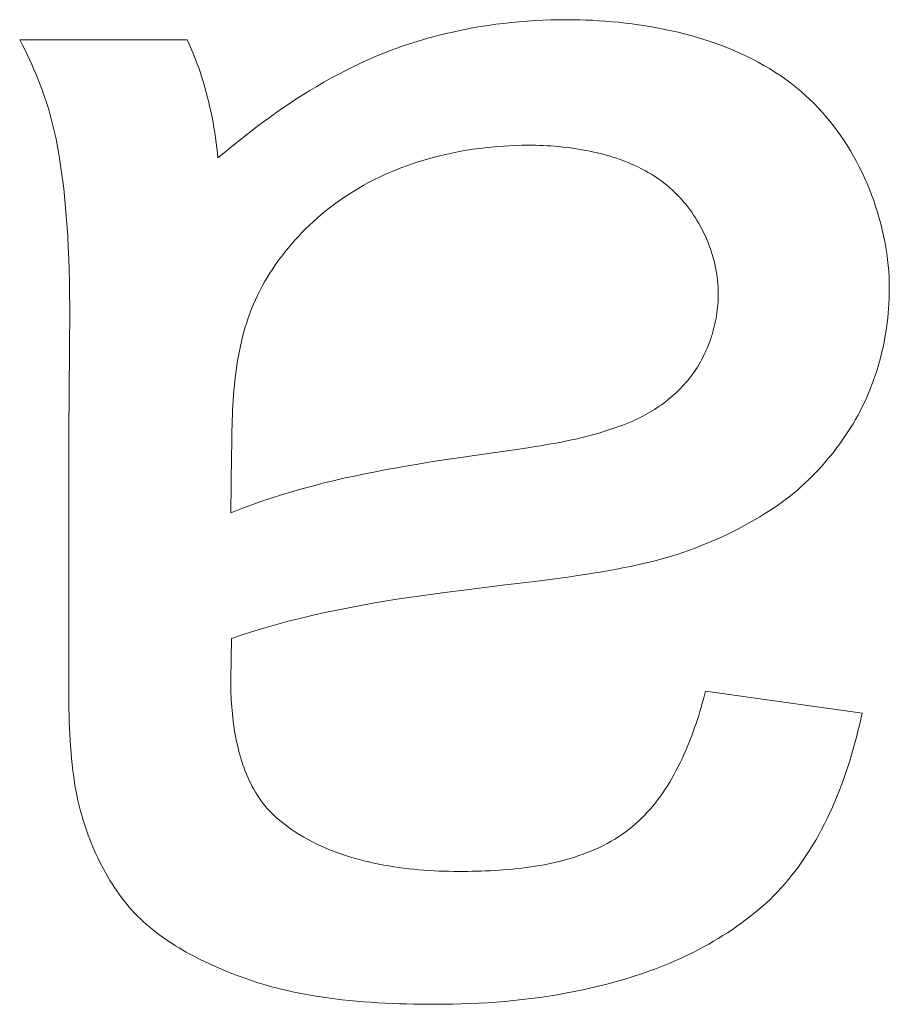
# Model space of a CAD drawing. Header units: millimetres. Extents: x 3925 to 5043, y -86 to 778.
# Tile 117 of 256: x 4348.566 to 4348.903, y -9.368 to -8.986. Entities that reach past the tile are written whole.
import ezdxf

# ---------------------------------------------------------------- set-up
doc = ezdxf.new("R2010")
doc.units = ezdxf.units.MM
doc.header["$LTSCALE"] = 46.255
doc.layers.add('H30K-IO-LABEDXF_CONTINUOUS_LINE', color=7, linetype='CONTINUOUS')

msp = doc.modelspace()

# ---------------------------------------------------------------- linework, layer by layer
at = {"layer": 'H30K-IO-LABEDXF_CONTINUOUS_LINE', "color": 7, "linetype": 'Continuous', "lineweight": 0}
for p, q in [((4348.56552, -8.99402), (4348.63042, -8.99402)), ((4348.5849, -9.11094), (4348.58494, -9.1018)), ((4348.58465, -9.13379), (4348.5849, -9.11094)), ((4348.58458, -9.14291), (4348.58465, -9.13379)), ((4348.58455, -9.2441), (4348.58458, -9.14291)), ((4348.74897, -9.15417), (4348.75922, -9.15271)), ((4348.75922, -9.15271), (4348.76333, -9.1521)), ((4348.64772, -9.15489), (4348.64737, -9.17747)), ((4348.72828, -9.15719), (4348.73656, -9.15594)), ((4348.73656, -9.15594), (4348.74897, -9.15417)), ((4348.77899, -9.20219), (4348.77314, -9.203)), ((4348.76728, -9.20376), (4348.7585, -9.20487)), ((4348.77314, -9.203), (4348.76728, -9.20376)), ((4348.73979, -9.2071), (4348.73043, -9.2083)), ((4348.64772, -9.22614), (4348.64737, -9.24224)), ((4348.58458, -9.24888), (4348.58455, -9.2441)), ((4348.83152, -9.24659), (4348.8922, -9.25507))]:
    msp.add_line(p, q, dxfattribs=at)
for points in [[(4348.70897, -8.99837), (4348.71181, -8.99731), (4348.71467, -8.99631), (4348.71755, -8.99535), (4348.72045, -8.99445), (4348.72337, -8.99359), (4348.72631, -8.99279), (4348.72926, -8.99203), (4348.73222, -8.99132), (4348.7352, -8.99066), (4348.73819, -8.99005), (4348.74118, -8.98948), (4348.74419, -8.98896), (4348.74721, -8.98849), (4348.75023, -8.98806), (4348.75326, -8.98768), (4348.75629, -8.98735), (4348.75933, -8.98706), (4348.76237, -8.98681), (4348.76541, -8.98662), (4348.76845, -8.98646), (4348.77148, -8.98635), (4348.77452, -8.98629), (4348.77755, -8.98627)], [(4348.77755, -8.98627), (4348.78005, -8.98628), (4348.78257, -8.98633), (4348.78509, -8.9864), (4348.78763, -8.98651), (4348.79018, -8.98665), (4348.79273, -8.98683), (4348.79529, -8.98704), (4348.79786, -8.98728), (4348.80042, -8.98756), (4348.80299, -8.98787), (4348.80555, -8.98822), (4348.80812, -8.98861), (4348.81068, -8.98904), (4348.81323, -8.9895), (4348.81577, -8.99001), (4348.81831, -8.99055), (4348.82083, -8.99114), (4348.82334, -8.99176), (4348.82584, -8.99243), (4348.82832, -8.99314), (4348.83079, -8.9939), (4348.83324, -8.9947), (4348.83566, -8.99554), (4348.83806, -8.99643), (4348.84044, -8.99736), (4348.8428, -8.99834), (4348.84512, -8.99937), (4348.84742, -9.00045), (4348.84969, -9.00157), (4348.85192, -9.00274), (4348.85412, -9.00397), (4348.85629, -9.00524), (4348.85842, -9.00657), (4348.86051, -9.00795), (4348.86256, -9.00938), (4348.86456, -9.01086), (4348.86653, -9.0124), (4348.86845, -9.01399), (4348.87032, -9.01564)], [(4348.5807, -9.03824), (4348.58034, -9.03614), (4348.57995, -9.03405), (4348.57953, -9.03196), (4348.57907, -9.02988), (4348.57857, -9.02781), (4348.57805, -9.02574), (4348.57749, -9.02368), (4348.5769, -9.02162), (4348.57627, -9.01958), (4348.57562, -9.01754), (4348.57493, -9.01551), (4348.57422, -9.0135), (4348.57347, -9.01149), (4348.5727, -9.0095), (4348.5719, -9.00751), (4348.57107, -9.00554), (4348.57021, -9.00359), (4348.56932, -9.00164), (4348.56841, -8.99971), (4348.56747, -8.9978), (4348.56651, -8.9959), (4348.56552, -8.99402)], [(4348.63042, -8.99402), (4348.63126, -8.9958), (4348.63206, -8.99761), (4348.63283, -8.99943), (4348.63357, -9.00127), (4348.63428, -9.00312), (4348.63495, -9.00498), (4348.6356, -9.00686), (4348.63622, -9.00874), (4348.6368, -9.01064), (4348.63736, -9.01255), (4348.63789, -9.01446), (4348.63839, -9.01639), (4348.63886, -9.01832), (4348.63931, -9.02026), (4348.63973, -9.02221), (4348.64013, -9.02416), (4348.6405, -9.02611), (4348.64084, -9.02807), (4348.64116, -9.03004), (4348.64146, -9.032), (4348.64173, -9.03397), (4348.64199, -9.03593), (4348.64221, -9.0379), (4348.64242, -9.03987)], [(4348.64242, -9.03987), (4348.64482, -9.03784), (4348.64724, -9.03583), (4348.64969, -9.03385), (4348.65215, -9.03188), (4348.65464, -9.02994), (4348.65715, -9.02802), (4348.65968, -9.02613), (4348.66224, -9.02426), (4348.66481, -9.02243), (4348.66741, -9.02062), (4348.67003, -9.01885), (4348.67267, -9.01711), (4348.67534, -9.01541), (4348.67802, -9.01375), (4348.68073, -9.01212), (4348.68346, -9.01054), (4348.68621, -9.00899), (4348.68898, -9.0075), (4348.69177, -9.00604), (4348.69458, -9.00464), (4348.69742, -9.00328), (4348.70027, -9.00197), (4348.70315, -9.00072), (4348.70605, -8.99951), (4348.70897, -8.99837)], [(4348.87032, -9.01564), (4348.87199, -9.01719), (4348.87362, -9.01879), (4348.87521, -9.02043), (4348.87676, -9.02213), (4348.87827, -9.02386), (4348.87975, -9.02565), (4348.88118, -9.02747), (4348.88257, -9.02933), (4348.88392, -9.03123), (4348.88523, -9.03317), (4348.8865, -9.03515), (4348.88772, -9.03715), (4348.8889, -9.03919), (4348.89004, -9.04126), (4348.89113, -9.04335), (4348.89218, -9.04547), (4348.89318, -9.04762), (4348.89413, -9.04978), (4348.89504, -9.05197), (4348.8959, -9.05418), (4348.89671, -9.0564), (4348.89747, -9.05864), (4348.89819, -9.0609), (4348.89885, -9.06316), (4348.89947, -9.06544), (4348.90003, -9.06772), (4348.90054, -9.07002), (4348.90101, -9.07231), (4348.90142, -9.07461), (4348.90177, -9.07692), (4348.90208, -9.07922), (4348.90232, -9.08152), (4348.90252, -9.08381), (4348.90266, -9.08611), (4348.90274, -9.08839), (4348.90277, -9.09067)], [(4348.58494, -9.1018), (4348.58493, -9.09723), (4348.58489, -9.09267), (4348.58482, -9.0881), (4348.58471, -9.08354), (4348.58456, -9.07898), (4348.58437, -9.07443), (4348.58413, -9.06988), (4348.58384, -9.06534), (4348.58348, -9.06081), (4348.58307, -9.05628), (4348.58259, -9.05176), (4348.58203, -9.04724), (4348.58141, -9.04274), (4348.5807, -9.03824)], [(4348.7626, -9.03494), (4348.76025, -9.03496), (4348.75789, -9.03502), (4348.75553, -9.03511), (4348.75316, -9.03525), (4348.7508, -9.03542), (4348.74843, -9.03563), (4348.74607, -9.03588), (4348.7437, -9.03617), (4348.74134, -9.0365), (4348.73898, -9.03687), (4348.73663, -9.03728), (4348.73429, -9.03772), (4348.73195, -9.03821), (4348.72963, -9.03874), (4348.72731, -9.03932), (4348.72501, -9.03993), (4348.72272, -9.04058), (4348.72044, -9.04128), (4348.71818, -9.04201), (4348.71594, -9.04279), (4348.71371, -9.04361), (4348.7115, -9.04448), (4348.70932, -9.04538), (4348.70716, -9.04633), (4348.70502, -9.04733), (4348.7029, -9.04836), (4348.70081, -9.04944), (4348.69875, -9.05057)], [(4348.81765, -9.05139), (4348.81652, -9.05044), (4348.81537, -9.04953), (4348.81419, -9.04865), (4348.81298, -9.0478), (4348.81176, -9.04698), (4348.81051, -9.0462), (4348.80924, -9.04544), (4348.80794, -9.04472), (4348.80663, -9.04403), (4348.8053, -9.04336), (4348.80395, -9.04273), (4348.80258, -9.04213), (4348.8012, -9.04155), (4348.7998, -9.041), (4348.79839, -9.04048), (4348.79696, -9.03999), (4348.79552, -9.03952), (4348.79407, -9.03908), (4348.79261, -9.03866), (4348.79114, -9.03827), (4348.78966, -9.0379), (4348.78817, -9.03756), (4348.78668, -9.03724), (4348.78518, -9.03694), (4348.78367, -9.03667), (4348.78216, -9.03642), (4348.78065, -9.03619), (4348.77914, -9.03598), (4348.77762, -9.03579), (4348.77611, -9.03562), (4348.77459, -9.03547), (4348.77308, -9.03535), (4348.77156, -9.03523), (4348.77006, -9.03514), (4348.76855, -9.03507), (4348.76705, -9.03501), (4348.76556, -9.03497), (4348.76407, -9.03495), (4348.7626, -9.03494)], [(4348.69875, -9.05057), (4348.69703, -9.05154), (4348.69533, -9.05256), (4348.69365, -9.05361), (4348.69198, -9.0547), (4348.69033, -9.05582), (4348.68869, -9.05697), (4348.68708, -9.05816), (4348.68549, -9.05939), (4348.68392, -9.06064), (4348.68237, -9.06192), (4348.68084, -9.06324), (4348.67934, -9.06459), (4348.67787, -9.06596), (4348.67642, -9.06737), (4348.675, -9.0688), (4348.67361, -9.07026), (4348.67224, -9.07174), (4348.67091, -9.07325), (4348.66961, -9.07479), (4348.66835, -9.07635), (4348.66712, -9.07793), (4348.66592, -9.07954), (4348.66476, -9.08117), (4348.66363, -9.08282), (4348.66255, -9.08449), (4348.6615, -9.08619), (4348.66049, -9.0879), (4348.65953, -9.08963), (4348.6586, -9.09137), (4348.65772, -9.09314)], [(4348.83645, -9.09244), (4348.83643, -9.09118), (4348.83638, -9.08992), (4348.83629, -9.08866), (4348.83618, -9.08739), (4348.83602, -9.08613), (4348.83584, -9.08486), (4348.83563, -9.08359), (4348.83538, -9.08233), (4348.8351, -9.08107), (4348.8348, -9.07981), (4348.83446, -9.07855), (4348.83409, -9.07731), (4348.8337, -9.07606), (4348.83327, -9.07483), (4348.83282, -9.0736), (4348.83234, -9.07238), (4348.83184, -9.07117), (4348.8313, -9.06998), (4348.83074, -9.06879), (4348.83016, -9.06762), (4348.82955, -9.06646), (4348.82891, -9.06532), (4348.82825, -9.06419), (4348.82756, -9.06308), (4348.82686, -9.06199), (4348.82613, -9.06091), (4348.82537, -9.05986), (4348.8246, -9.05882), (4348.8238, -9.05781), (4348.82298, -9.05682), (4348.82214, -9.05585), (4348.82128, -9.05491), (4348.8204, -9.05399), (4348.8195, -9.05309), (4348.81858, -9.05223), (4348.81765, -9.05139)], [(4348.90277, -9.09067), (4348.90275, -9.09254), (4348.9027, -9.09442), (4348.90262, -9.0963), (4348.9025, -9.09818), (4348.90235, -9.10006), (4348.90216, -9.10195), (4348.90194, -9.10383), (4348.90168, -9.10571), (4348.9014, -9.10759), (4348.90108, -9.10946), (4348.90072, -9.11132), (4348.90033, -9.11319), (4348.89991, -9.11504), (4348.89946, -9.11689), (4348.89897, -9.11872), (4348.89845, -9.12055), (4348.89789, -9.12237), (4348.89731, -9.12417), (4348.89669, -9.12596), (4348.89603, -9.12774), (4348.89535, -9.1295), (4348.89463, -9.13125), (4348.89388, -9.13298), (4348.89309, -9.13469), (4348.89228, -9.13639), (4348.89143, -9.13806), (4348.89055, -9.13972)], [(4348.65772, -9.09314), (4348.65692, -9.09486), (4348.65617, -9.09659), (4348.65545, -9.09835), (4348.65478, -9.10011), (4348.65415, -9.1019), (4348.65355, -9.10369), (4348.653, -9.1055), (4348.65247, -9.10733), (4348.65199, -9.10916), (4348.65154, -9.11101), (4348.65112, -9.11287), (4348.65073, -9.11474), (4348.65037, -9.11661), (4348.65004, -9.1185), (4348.64974, -9.12039), (4348.64946, -9.12229), (4348.64921, -9.1242), (4348.64899, -9.12611), (4348.64879, -9.12802), (4348.64861, -9.12994), (4348.64845, -9.13187), (4348.64831, -9.13379), (4348.64819, -9.13572), (4348.64808, -9.13764), (4348.64799, -9.13957), (4348.64792, -9.1415), (4348.64786, -9.14342), (4348.64781, -9.14534), (4348.64778, -9.14726), (4348.64775, -9.14918), (4348.64773, -9.15109), (4348.64772, -9.15489)], [(4348.82775, -9.12184), (4348.82832, -9.12095), (4348.82887, -9.12004), (4348.8294, -9.11912), (4348.82992, -9.11819), (4348.83042, -9.11724), (4348.83089, -9.11629), (4348.83135, -9.11532), (4348.8318, -9.11434), (4348.83222, -9.11335), (4348.83262, -9.11235), (4348.83301, -9.11135), (4348.83337, -9.11033), (4348.83371, -9.10931), (4348.83404, -9.10828), (4348.83434, -9.10725), (4348.83463, -9.10621), (4348.8349, -9.10516), (4348.83514, -9.10411), (4348.83536, -9.10306), (4348.83557, -9.102), (4348.83575, -9.10094), (4348.83591, -9.09988), (4348.83605, -9.09881), (4348.83617, -9.09775), (4348.83627, -9.09669), (4348.83635, -9.09562), (4348.8364, -9.09456), (4348.83644, -9.0935), (4348.83645, -9.09244)], [(4348.8033, -9.14184), (4348.80426, -9.14141), (4348.80522, -9.14096), (4348.80617, -9.1405), (4348.80712, -9.14001), (4348.80806, -9.13951), (4348.80899, -9.13899), (4348.80991, -9.13845), (4348.81083, -9.1379), (4348.81174, -9.13733), (4348.81264, -9.13674), (4348.81352, -9.13614), (4348.8144, -9.13552), (4348.81527, -9.13488), (4348.81612, -9.13423), (4348.81696, -9.13356), (4348.81779, -9.13288), (4348.81861, -9.13218), (4348.81941, -9.13147), (4348.8202, -9.13074), (4348.82097, -9.13), (4348.82173, -9.12924), (4348.82247, -9.12847), (4348.82319, -9.12769), (4348.8239, -9.12689), (4348.82459, -9.12608), (4348.82526, -9.12526), (4348.82591, -9.12442), (4348.82654, -9.12357), (4348.82716, -9.12271), (4348.82775, -9.12184)], [(4348.89055, -9.13972), (4348.88964, -9.14132), (4348.8887, -9.14291), (4348.88773, -9.14449), (4348.88674, -9.14605), (4348.88571, -9.1476), (4348.88466, -9.14913), (4348.88358, -9.15064), (4348.88247, -9.15214), (4348.88134, -9.15362), (4348.88018, -9.15508), (4348.87899, -9.15652), (4348.87778, -9.15794), (4348.87655, -9.15934), (4348.87529, -9.16072), (4348.874, -9.16207), (4348.8727, -9.1634), (4348.87137, -9.16471), (4348.87001, -9.16599), (4348.86864, -9.16724), (4348.86725, -9.16847), (4348.86583, -9.16966), (4348.86439, -9.17083), (4348.86293, -9.17198), (4348.86146, -9.17309), (4348.85996, -9.17417), (4348.85845, -9.17522)], [(4348.76333, -9.1521), (4348.76539, -9.15178), (4348.76744, -9.15145), (4348.76949, -9.15111), (4348.77154, -9.15075), (4348.77358, -9.15038), (4348.77562, -9.14999), (4348.77765, -9.14958), (4348.77968, -9.14915), (4348.7817, -9.1487), (4348.78371, -9.14823), (4348.78572, -9.14773), (4348.78772, -9.1472), (4348.78971, -9.14665), (4348.79168, -9.14606), (4348.79365, -9.14545), (4348.79561, -9.1448), (4348.79755, -9.14412), (4348.79948, -9.1434), (4348.80139, -9.14264), (4348.8033, -9.14184)], [(4348.64737, -9.17747), (4348.65125, -9.17593), (4348.65515, -9.17447), (4348.65907, -9.17308), (4348.66302, -9.17175), (4348.667, -9.17048), (4348.67099, -9.16928), (4348.675, -9.16813), (4348.67903, -9.16704), (4348.68307, -9.166), (4348.68713, -9.16501), (4348.6912, -9.16406), (4348.69529, -9.16316), (4348.69939, -9.1623), (4348.7035, -9.16148), (4348.70761, -9.16069), (4348.71174, -9.15993), (4348.71587, -9.15921), (4348.72, -9.15851), (4348.72414, -9.15784), (4348.72828, -9.15719)], [(4348.85845, -9.17522), (4348.85649, -9.17651), (4348.85452, -9.17776), (4348.85252, -9.17899), (4348.8505, -9.18019), (4348.84846, -9.18135), (4348.84641, -9.18249), (4348.84433, -9.18359), (4348.84223, -9.18466), (4348.84012, -9.18569), (4348.83799, -9.1867), (4348.83585, -9.18767), (4348.83369, -9.18861), (4348.83152, -9.18951), (4348.82933, -9.19039), (4348.82713, -9.19123), (4348.82493, -9.19203), (4348.82271, -9.19281), (4348.82048, -9.19355), (4348.81824, -9.19425), (4348.816, -9.19493), (4348.81375, -9.19557)], [(4348.81375, -9.19557), (4348.81089, -9.19629), (4348.80802, -9.19697), (4348.80514, -9.19762), (4348.80226, -9.19823), (4348.79937, -9.19882), (4348.79647, -9.19937), (4348.79357, -9.1999), (4348.79066, -9.2004), (4348.78775, -9.20088), (4348.78483, -9.20133), (4348.78191, -9.20177), (4348.77899, -9.20219)], [(4348.7585, -9.20487), (4348.75383, -9.20541), (4348.73979, -9.2071)], [(4348.73043, -9.2083), (4348.72575, -9.20893), (4348.72107, -9.20958), (4348.7164, -9.21026), (4348.71173, -9.21097), (4348.70707, -9.21172), (4348.70242, -9.21251), (4348.69778, -9.21334), (4348.69315, -9.21421), (4348.68853, -9.21513), (4348.68392, -9.2161), (4348.67933, -9.21713), (4348.67476, -9.21822), (4348.6702, -9.21936), (4348.66566, -9.22058), (4348.66114, -9.22186), (4348.65665, -9.22321), (4348.65217, -9.22464), (4348.64772, -9.22614)], [(4348.64737, -9.24224), (4348.64738, -9.24352), (4348.64739, -9.24481), (4348.64742, -9.24611), (4348.64747, -9.24742), (4348.64752, -9.24873), (4348.64759, -9.25005), (4348.64767, -9.25138), (4348.64777, -9.25271), (4348.64788, -9.25404), (4348.64801, -9.25538), (4348.64815, -9.25672), (4348.64831, -9.25806), (4348.64849, -9.25939), (4348.64868, -9.26073), (4348.64889, -9.26206), (4348.64912, -9.26339), (4348.64937, -9.26472), (4348.64964, -9.26604), (4348.64993, -9.26736), (4348.65024, -9.26866), (4348.65057, -9.26996), (4348.65092, -9.27126), (4348.65129, -9.27254), (4348.65169, -9.27381), (4348.65211, -9.27507), (4348.65255, -9.27631), (4348.65301, -9.27755), (4348.6535, -9.27876), (4348.65401, -9.27997), (4348.65455, -9.28115), (4348.65511, -9.28232), (4348.6557, -9.28347), (4348.65632, -9.28461), (4348.65696, -9.28572), (4348.65764, -9.28681), (4348.65834, -9.28788), (4348.65906, -9.28892), (4348.65982, -9.28994), (4348.66061, -9.29094), (4348.66142, -9.29191), (4348.66227, -9.29285), (4348.66315, -9.29377), (4348.66406, -9.29466), (4348.665, -9.29552)], [(4348.8006, -9.30104), (4348.80188, -9.30007), (4348.80313, -9.29907), (4348.80434, -9.29803), (4348.80553, -9.29696), (4348.80669, -9.29585), (4348.80782, -9.29471), (4348.80892, -9.29354), (4348.80999, -9.29234), (4348.81104, -9.29111), (4348.81205, -9.28986), (4348.81304, -9.28858), (4348.81401, -9.28727), (4348.81494, -9.28594), (4348.81586, -9.28458), (4348.81674, -9.28321), (4348.8176, -9.28181), (4348.81844, -9.28039), (4348.81925, -9.27896), (4348.82004, -9.27751), (4348.8208, -9.27604), (4348.82155, -9.27455), (4348.82227, -9.27306), (4348.82297, -9.27155), (4348.82364, -9.27003), (4348.8243, -9.26849), (4348.82493, -9.26695), (4348.82555, -9.2654), (4348.82615, -9.26385), (4348.82672, -9.26228), (4348.82728, -9.26072), (4348.82782, -9.25915), (4348.82834, -9.25757), (4348.82884, -9.256), (4348.82933, -9.25442), (4348.8298, -9.25285), (4348.83025, -9.25128), (4348.83069, -9.24971), (4348.83111, -9.24815), (4348.83152, -9.24659)], [(4348.58762, -9.28682), (4348.5872, -9.28447), (4348.58682, -9.28213), (4348.58647, -9.27978), (4348.58617, -9.27742), (4348.58589, -9.27506), (4348.58565, -9.27269), (4348.58544, -9.27032), (4348.58526, -9.26795), (4348.5851, -9.26557), (4348.58497, -9.26319), (4348.58486, -9.26081), (4348.58477, -9.25843), (4348.5847, -9.25604), (4348.58464, -9.25365), (4348.5846, -9.25127), (4348.58458, -9.24888)], [(4348.8922, -9.25507), (4348.89169, -9.25738), (4348.89116, -9.2597), (4348.8906, -9.26202), (4348.89002, -9.26434), (4348.88941, -9.26665), (4348.88877, -9.26896), (4348.8881, -9.27127), (4348.8874, -9.27356), (4348.88667, -9.27585), (4348.88591, -9.27814), (4348.88512, -9.28041), (4348.8843, -9.28267), (4348.88345, -9.28491), (4348.88256, -9.28714), (4348.88164, -9.28936), (4348.88069, -9.29156), (4348.8797, -9.29375), (4348.87867, -9.29591), (4348.87761, -9.29805), (4348.87651, -9.30017), (4348.87538, -9.30227), (4348.87421, -9.30435), (4348.873, -9.3064), (4348.87175, -9.30842), (4348.87046, -9.31041), (4348.86913, -9.31238), (4348.86776, -9.31432), (4348.86635, -9.31622), (4348.8649, -9.31809)], [(4348.60702, -9.32914), (4348.60601, -9.32789), (4348.60503, -9.32662), (4348.60408, -9.32532), (4348.60315, -9.32401), (4348.60224, -9.32267), (4348.60137, -9.32132), (4348.60051, -9.31995), (4348.59968, -9.31856), (4348.59888, -9.31715), (4348.5981, -9.31573), (4348.59734, -9.3143), (4348.59661, -9.31285), (4348.5959, -9.31138), (4348.59522, -9.30991), (4348.59455, -9.30842), (4348.59391, -9.30692), (4348.5933, -9.30541), (4348.59271, -9.3039), (4348.59214, -9.30237), (4348.59159, -9.30084), (4348.59106, -9.2993), (4348.59056, -9.29775), (4348.59007, -9.2962), (4348.58961, -9.29464), (4348.58917, -9.29308), (4348.58875, -9.29152), (4348.58836, -9.28995), (4348.58798, -9.28838), (4348.58762, -9.28682)], [(4348.665, -9.29552), (4348.66643, -9.29674), (4348.66791, -9.29793), (4348.66941, -9.29907), (4348.67095, -9.30016), (4348.67253, -9.30122), (4348.67413, -9.30223), (4348.67576, -9.3032), (4348.67742, -9.30412), (4348.6791, -9.30501), (4348.68081, -9.30586), (4348.68255, -9.30667), (4348.68431, -9.30744), (4348.68609, -9.30817), (4348.68789, -9.30887), (4348.6897, -9.30953), (4348.69154, -9.31016), (4348.69339, -9.31075), (4348.69526, -9.31131), (4348.69714, -9.31183), (4348.69904, -9.31232), (4348.70094, -9.31278), (4348.70286, -9.31321), (4348.70479, -9.31361), (4348.70672, -9.31398), (4348.70866, -9.31432), (4348.7106, -9.31463), (4348.71255, -9.31492), (4348.71451, -9.31517), (4348.71646, -9.31541), (4348.71841, -9.31561), (4348.72036, -9.31579), (4348.72231, -9.31595), (4348.72426, -9.31608), (4348.7262, -9.3162), (4348.72814, -9.31629), (4348.73007, -9.31635), (4348.73199, -9.3164), (4348.7339, -9.31643), (4348.7358, -9.31644)], [(4348.7358, -9.31644), (4348.73751, -9.31644), (4348.73923, -9.31642), (4348.74096, -9.3164), (4348.7427, -9.31636), (4348.74444, -9.31631), (4348.74619, -9.31625), (4348.74794, -9.31617), (4348.7497, -9.31608), (4348.75145, -9.31598), (4348.75321, -9.31585), (4348.75497, -9.31571), (4348.75673, -9.31555), (4348.75849, -9.31537), (4348.76024, -9.31517), (4348.762, -9.31495), (4348.76374, -9.31471), (4348.76549, -9.31444), (4348.76722, -9.31415), (4348.76895, -9.31384), (4348.77067, -9.3135), (4348.77239, -9.31314), (4348.77409, -9.31274), (4348.77578, -9.31232), (4348.77746, -9.31187), (4348.77913, -9.31139), (4348.78078, -9.31088), (4348.78242, -9.31034), (4348.78404, -9.30976), (4348.78565, -9.30915), (4348.78724, -9.30851), (4348.78881, -9.30783), (4348.79036, -9.30712), (4348.79189, -9.30637), (4348.7934, -9.30558), (4348.79489, -9.30475), (4348.79635, -9.30389), (4348.79779, -9.30298), (4348.79921, -9.30203), (4348.8006, -9.30104)], [(4348.8649, -9.31809), (4348.86359, -9.3197), (4348.86224, -9.32127), (4348.86086, -9.32282), (4348.85944, -9.32434), (4348.85799, -9.32582), (4348.8565, -9.32728), (4348.85498, -9.3287), (4348.85343, -9.3301), (4348.85184, -9.33147), (4348.85023, -9.3328), (4348.84859, -9.33411), (4348.84693, -9.33539), (4348.84524, -9.33664), (4348.84352, -9.33786), (4348.84178, -9.33905), (4348.84002, -9.34022), (4348.83824, -9.34135), (4348.83644, -9.34246), (4348.83462, -9.34354), (4348.83279, -9.34459), (4348.83094, -9.34561), (4348.82907, -9.3466), (4348.82719, -9.34757), (4348.8253, -9.3485), (4348.8234, -9.34941), (4348.82148, -9.3503), (4348.81956, -9.35115), (4348.81763, -9.35198), (4348.8157, -9.35278), (4348.81376, -9.35355), (4348.81182, -9.3543), (4348.80987, -9.35502)], [(4348.6502, -9.35692), (4348.64874, -9.35636), (4348.64729, -9.35578), (4348.64583, -9.3552), (4348.64438, -9.35459), (4348.64292, -9.35398), (4348.64147, -9.35335), (4348.64003, -9.3527), (4348.63859, -9.35204), (4348.63715, -9.35136), (4348.63573, -9.35066), (4348.63431, -9.34995), (4348.6329, -9.34922), (4348.6315, -9.34847), (4348.6301, -9.34771), (4348.62873, -9.34692), (4348.62736, -9.34612), (4348.62601, -9.34529), (4348.62467, -9.34445), (4348.62335, -9.34358), (4348.62204, -9.3427), (4348.62076, -9.34179), (4348.61949, -9.34087), (4348.61824, -9.33992), (4348.61701, -9.33895), (4348.6158, -9.33795), (4348.61461, -9.33694), (4348.61345, -9.3359), (4348.61231, -9.33483), (4348.6112, -9.33374), (4348.61011, -9.33263), (4348.60905, -9.33149), (4348.60802, -9.33033), (4348.60702, -9.32914)], [(4348.80987, -9.35502), (4348.80669, -9.35613), (4348.80349, -9.35718), (4348.80026, -9.35818), (4348.79702, -9.35913), (4348.79376, -9.36002), (4348.79049, -9.36085), (4348.7872, -9.36164), (4348.78389, -9.36237), (4348.78057, -9.36305), (4348.77724, -9.36369), (4348.7739, -9.36427), (4348.77055, -9.36481), (4348.76719, -9.3653), (4348.76382, -9.36575), (4348.76045, -9.36615), (4348.75707, -9.36651), (4348.75369, -9.36682), (4348.7503, -9.3671), (4348.74691, -9.36734), (4348.74353, -9.36753), (4348.74014, -9.36769), (4348.73675, -9.36781), (4348.73337, -9.3679), (4348.72999, -9.36795), (4348.72662, -9.36797)], [(4348.72662, -9.36797), (4348.72386, -9.36796), (4348.72109, -9.36793), (4348.71832, -9.36789), (4348.71555, -9.36783), (4348.71277, -9.36775), (4348.70999, -9.36764), (4348.70721, -9.36752), (4348.70443, -9.36736), (4348.70165, -9.36718), (4348.69887, -9.36698), (4348.69609, -9.36674), (4348.69332, -9.36648), (4348.69055, -9.36618), (4348.68779, -9.36585), (4348.68503, -9.36548), (4348.68228, -9.36508), (4348.67954, -9.36464), (4348.67681, -9.36416), (4348.67409, -9.36364), (4348.67138, -9.36308), (4348.66868, -9.36247), (4348.66599, -9.36182), (4348.66332, -9.36113), (4348.66066, -9.36039), (4348.65802, -9.3596), (4348.65539, -9.35875), (4348.65279, -9.35786), (4348.6502, -9.35692)]]:
    msp.add_lwpolyline(points, dxfattribs=at)

doc.saveas('drawing.dxf')
